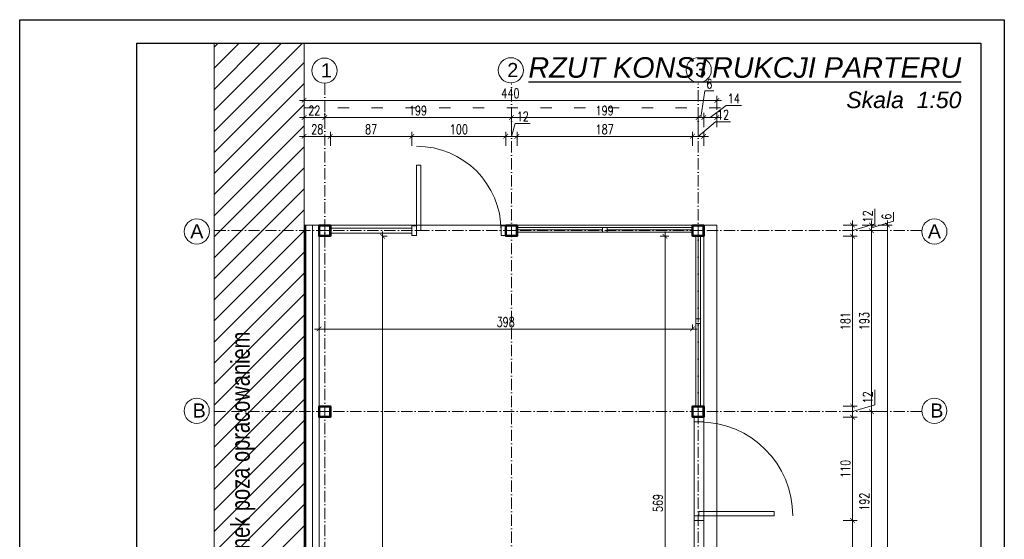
# Model space of a CAD drawing. Header units: millimetres. Extents: x 0 to 27018, y 10208 to 12867.
# Tile 4 of 25: x 10675 to 11725, y 11218 to 11772. Entities that reach past the tile are written whole.
import ezdxf

# ---------------------------------------------------------------- set-up
doc = ezdxf.new("R2010")
doc.units = ezdxf.units.MM
doc.linetypes.add('1105-AUCH-KA-PZ-AR-110-C$0$POL-01000-RG-1A(TYPE B)$0$CERCHOVANA2', pattern=[119.99999999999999, 40, -79.99999999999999, 0, 0, 0, 0])
doc.linetypes.add('ACAD_ISO10W100', pattern=[18, 12, -3, 0, -3])
for name, color, linetype, lineweight in [('0.widokowa', 171, 'Continuous', 18), ('izolacja', 191, 'BATTING', 0), ('opis', 241, 'Continuous', 13), ('osie', 43, 'ACAD_ISO10W100', 0), ('PRZEKROJOWA', 7, 'Continuous', 40), ('widok', 103, 'Continuous', 20), ('wymiar', 13, 'Continuous', 13)]:
    doc.layers.add(name, color=color, linetype=linetype, lineweight=lineweight)
doc.layers.add('Znak północy', color=7, linetype='Continuous')
doc.styles.add('arial CE', font='txt')
doc.styles.add('MÓJ', font='txt', dxfattribs={"width": 0.8, "height": 20})
doc.styles.add('NOWY 50', font='romans.shx', dxfattribs={"width": 0.75, "height": 10})
doc.linetypes.add('BATTING', pattern='A,0.00254,-2.54,[134,ltypeshp.shx,S=2.54,R=0,X=-2.54,Y=0],-5.08,[134,ltypeshp.shx,S=2.54,R=180,X=2.54,Y=0],-2.54', length=10.16254)
doc.dimstyles.new('NOWY 1DO50', dxfattribs={"dimtxt": 20, "dimasz": 5, "dimexe": 5, "dimexo": 5, "dimgap": 2.5, "dimtad": 1, "dimdec": 0, "dimtxsty": 'NOWY 50', "dimblk": 'ARCHTICK', "dimcen": 1.25, "dimdle": 5, "dimclrd": 256, "dimclre": 256, "dimclrt": 256, "dimadec": 0, "dimazin": 0, "dimtfac": 1, "dimtdec": 0, "dimtmove": 1, "dimatfit": 0, "dimldrblk": 'ARCHTICK', "dimfxl": 10, "dimfxlon": 1, "dimlwd": -1, "dimlwe": -1, "dimarcsym": 0})

# ---------------------------------------------------------------- blocks, each defined once
blk = doc.blocks.new('*U2668')
for points in [[(-50.99999999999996, -60), (50.99999999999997, -60, 0.4142135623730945), (60.00000000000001, -51.00000000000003), (59.99999999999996, 51.00000000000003, 0.4142135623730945), (50.99999999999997, 59.99999999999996), (-51.00000000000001, 60, 0.4142135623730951), (-60.00000000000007, 51), (-60.00000000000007, -51.00000000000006, 0.4142135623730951)], [(-48.00000000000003, -53.99999999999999), (48.00000000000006, -54.00000000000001, 0.4142135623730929), (54, -47.99999999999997), (53.99999999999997, 48.00000000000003, 0.4142135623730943), (47.99999999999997, 54.00000000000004), (-48.00000000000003, 53.99999999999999, 0.4142135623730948), (-54, 48), (-54, -48, 0.4142135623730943)]]:
    blk.add_lwpolyline(points, format="xyb", close=True)
at = {"layer": 'osie'}
for p, q in [((-64.50000000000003, 3.944304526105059e-31), (64.5, 2.369691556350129e-14)), ((3.612708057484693e-15, -61.99999999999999), (-4.953696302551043e-14, 61.99999999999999))]:
    blk.add_line(p, q, dxfattribs=at)
blk = doc.blocks.new('*U2669')
for points in [[(0, 50.0000000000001), (50, 50.0000000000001), (50, -49.9999999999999), (0, -49.9999999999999)], [(50, 0), (50, -800), (93.75000000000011, -800), (93.75000000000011, 1.63e-14)], [(1050, 50.00000000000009), (1100, 50.00000000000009), (1100, -49.99999999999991), (1050, -49.99999999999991)]]:
    blk.add_lwpolyline(points, close=True)
blk.add_arc((50, -2.973661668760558e-18), 1000, 270, 0)
blk = doc.blocks.new('*U2670')
for points in [[(-950, 50.00000000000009), (-1000, 50.00000000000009), (-1000, -49.99999999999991), (-950, -49.99999999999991)], [(-50, 0), (-49.99999999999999, -700), (-93.7500000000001, -700), (-93.75000000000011, 1.63e-14)], [(0, 50.0000000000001), (-50, 50.0000000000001), (-50, -49.9999999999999), (0, -49.9999999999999)]]:
    blk.add_lwpolyline(points, close=True)
blk.add_arc((-50, -1.784197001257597e-18), 900, 180, 270)
blk = doc.blocks.new('_ArchTick')
at = {"color": 0, "linetype": 'ByBlock', "const_width": 0.15}
blk.add_lwpolyline([(-0.5, -0.5), (0.5, 0.5)], dxfattribs=at)
blk = doc.blocks.new('*D3410')
at = {"layer": 'Defpoints', "color": 0}
for p in [(11392.21749115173, 11442.00364510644), (10994.21749115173, 11439.00288791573), (11392.21749115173, 11439.00288791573)]:
    blk.add_point(p, dxfattribs=at)
at = {"layer": 'wymiar'}
for p, q in [((10989.21749115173, 11442.00364510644), (11397.21749115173, 11442.00364510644)), ((10994.21749115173, 11442.00364510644), (10994.21749115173, 11447.00364510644)), ((11392.21749115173, 11442.00364510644), (11392.21749115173, 11447.00364510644))]:
    blk.add_line(p, q, dxfattribs=at)
at = {"layer": 'wymiar', "linetype": 'ByBlock', "xscale": 5, "yscale": 5, "zscale": 5, "rotation": 180}
blk.add_blockref('_ArchTick', (10994.21749115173, 11442.00364510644), dxfattribs=at)
at = {"layer": 'wymiar', "linetype": 'ByBlock', "xscale": 5, "yscale": 5, "zscale": 5}
blk.add_blockref('_ArchTick', (11392.21749115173, 11442.00364510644), dxfattribs=at)
at = {"layer": 'wymiar', "insert": (11193.21749115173, 11449.50364510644), "char_height": 10, "attachment_point": 5, "style": 'NOWY 50'}
blk.add_mtext('398', dxfattribs=at)
blk = doc.blocks.new('*D3411')
at = {"layer": 'Defpoints', "color": 0}
for p in [(11058.72501390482, 11540.90293114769), (11058.72501390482, 10766.90293114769), (11061.92001636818, 10766.90293114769)]:
    blk.add_point(p, dxfattribs=at)
at = {"layer": 'wymiar'}
for p, q in [((11061.92001636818, 11545.90293114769), (11061.92001636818, 10761.90293114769)), ((11061.92001636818, 11540.90293114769), (11066.92001636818, 11540.90293114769)), ((11061.92001636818, 10766.90293114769), (11066.92001636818, 10766.90293114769))]:
    blk.add_line(p, q, dxfattribs=at)
at = {"layer": 'wymiar', "linetype": 'ByBlock', "xscale": 5, "yscale": 5, "zscale": 5}
for p, rotation in [((11061.92001636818, 11540.90293114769), 90), ((11061.92001636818, 10766.90293114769), 270)]:
    blk.add_blockref('_ArchTick', p, dxfattribs=dict(at, rotation=rotation))
at = {"layer": 'wymiar', "insert": (11054.42001636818, 11153.90293114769), "char_height": 10, "attachment_point": 5, "rotation": 90, "style": 'NOWY 50'}
blk.add_mtext('774', dxfattribs=at)
blk = doc.blocks.new('*D3413')
at = {"layer": 'Defpoints', "color": 0}
for p in [(11371.98934189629, 11540.90293114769), (11362.97950946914, 10971.90293114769), (11396.25270463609, 10971.90293114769)]:
    blk.add_point(p, dxfattribs=at)
at = {"layer": 'wymiar'}
for p, q in [((11362.97950946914, 11545.90293114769), (11362.97950946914, 10966.90293114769)), ((11366.98934189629, 11540.90293114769), (11357.97950946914, 11540.90293114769)), ((11372.97950946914, 10971.90293114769), (11357.97950946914, 10971.90293114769))]:
    blk.add_line(p, q, dxfattribs=at)
at = {"layer": 'wymiar', "linetype": 'ByBlock', "xscale": 5, "yscale": 5, "zscale": 5}
for p, rotation in [((11362.97950946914, 11540.90293114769), 90), ((11362.97950946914, 10971.90293114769), 270)]:
    blk.add_blockref('_ArchTick', p, dxfattribs=dict(at, rotation=rotation))
at = {"layer": 'wymiar', "insert": (11355.47950946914, 11256.40293114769), "char_height": 10, "attachment_point": 5, "rotation": 90, "style": 'NOWY 50'}
blk.add_mtext('569', dxfattribs=at)
blk = doc.blocks.new('*D3425')
at = {"layer": 'Defpoints', "color": 0}
for p in [(11418.21749115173, 11685.86211194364), (10978.21749115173, 11583.43503074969), (11418.21749115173, 11583.43503074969)]:
    blk.add_point(p, dxfattribs=at)
at = {"layer": 'wymiar'}
for p, q in [((10973.21749115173, 11685.86211194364), (11423.21749115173, 11685.86211194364)), ((10978.21749115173, 11675.86211194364), (10978.21749115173, 11690.86211194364)), ((11418.21749115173, 11675.86211194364), (11418.21749115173, 11690.86211194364))]:
    blk.add_line(p, q, dxfattribs=at)
at = {"layer": 'wymiar', "linetype": 'ByBlock', "xscale": 5, "yscale": 5, "zscale": 5, "rotation": 180}
blk.add_blockref('_ArchTick', (10978.21749115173, 11685.86211194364), dxfattribs=at)
at = {"layer": 'wymiar', "linetype": 'ByBlock', "xscale": 5, "yscale": 5, "zscale": 5}
blk.add_blockref('_ArchTick', (11418.21749115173, 11685.86211194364), dxfattribs=at)
at = {"layer": 'wymiar', "insert": (11198.21749115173, 11693.36211194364), "char_height": 10, "attachment_point": 5, "style": 'NOWY 50'}
blk.add_mtext('440', dxfattribs=at)
blk = doc.blocks.new('*D3426')
at = {"layer": 'Defpoints', "color": 0}
for p in [(11000.21749115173, 11667.42210668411), (10978.21749115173, 11556.66188920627), (11000.21749115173, 11556.66188920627)]:
    blk.add_point(p, dxfattribs=at)
at = {"layer": 'wymiar'}
for p, q in [((10978.21749115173, 11657.42210668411), (10978.21749115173, 11672.42210668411)), ((11000.21749115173, 11657.42210668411), (11000.21749115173, 11672.42210668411)), ((10973.21749115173, 11667.42210668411), (11005.21749115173, 11667.42210668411))]:
    blk.add_line(p, q, dxfattribs=at)
at = {"layer": 'wymiar', "linetype": 'ByBlock', "xscale": 5, "yscale": 5, "zscale": 5, "rotation": 180}
blk.add_blockref('_ArchTick', (10978.21749115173, 11667.42210668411), dxfattribs=at)
at = {"layer": 'wymiar', "linetype": 'ByBlock', "xscale": 5, "yscale": 5, "zscale": 5}
blk.add_blockref('_ArchTick', (11000.21749115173, 11667.42210668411), dxfattribs=at)
at = {"layer": 'wymiar', "insert": (10989.21749115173, 11674.92210668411), "char_height": 10, "attachment_point": 5, "style": 'NOWY 50'}
blk.add_mtext('22', dxfattribs=at)
blk = doc.blocks.new('*D3427')
at = {"layer": 'Defpoints', "color": 0}
for p in [(11199.21749115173, 11667.42210668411), (11199.21749115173, 11648.70795340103), (11000.21749115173, 11556.66188920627)]:
    blk.add_point(p, dxfattribs=at)
at = {"layer": 'wymiar'}
for p, q in [((11000.21749115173, 11657.42210668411), (11000.21749115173, 11672.42210668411)), ((11199.21749115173, 11657.42210668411), (11199.21749115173, 11672.42210668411)), ((10995.21749115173, 11667.42210668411), (11204.21749115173, 11667.42210668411))]:
    blk.add_line(p, q, dxfattribs=at)
at = {"layer": 'wymiar', "linetype": 'ByBlock', "xscale": 5, "yscale": 5, "zscale": 5, "rotation": 180}
blk.add_blockref('_ArchTick', (11000.21749115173, 11667.42210668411), dxfattribs=at)
at = {"layer": 'wymiar', "linetype": 'ByBlock', "xscale": 5, "yscale": 5, "zscale": 5}
blk.add_blockref('_ArchTick', (11199.21749115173, 11667.42210668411), dxfattribs=at)
at = {"layer": 'wymiar', "insert": (11099.71749115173, 11674.92210668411), "char_height": 10, "attachment_point": 5, "style": 'NOWY 50'}
blk.add_mtext('199', dxfattribs=at)
blk = doc.blocks.new('*D3428')
at = {"layer": 'Defpoints', "color": 0}
for p in [(11398.21749115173, 11667.42210668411), (11199.21749115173, 11648.70795340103), (11398.21749115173, 11627.32034964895)]:
    blk.add_point(p, dxfattribs=at)
at = {"layer": 'wymiar'}
for p, q in [((11199.21749115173, 11657.42210668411), (11199.21749115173, 11672.42210668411)), ((11398.21749115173, 11657.42210668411), (11398.21749115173, 11672.42210668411)), ((11194.21749115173, 11667.42210668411), (11403.21749115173, 11667.42210668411))]:
    blk.add_line(p, q, dxfattribs=at)
at = {"layer": 'wymiar', "linetype": 'ByBlock', "xscale": 5, "yscale": 5, "zscale": 5, "rotation": 180}
blk.add_blockref('_ArchTick', (11199.21749115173, 11667.42210668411), dxfattribs=at)
at = {"layer": 'wymiar', "linetype": 'ByBlock', "xscale": 5, "yscale": 5, "zscale": 5}
blk.add_blockref('_ArchTick', (11398.21749115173, 11667.42210668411), dxfattribs=at)
at = {"layer": 'wymiar', "insert": (11298.71749115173, 11674.92210668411), "char_height": 10, "attachment_point": 5, "style": 'NOWY 50'}
blk.add_mtext('199', dxfattribs=at)
blk = doc.blocks.new('*D3429')
at = {"layer": 'Defpoints', "color": 0}
for p in [(11404.21749115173, 11667.42210668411), (11398.21749115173, 11627.32034964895), (11404.21749115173, 11549.44000361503)]:
    blk.add_point(p, dxfattribs=at)
at = {"layer": 'wymiar'}
for p, q in [((11405.34249423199, 11695.85400999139), (11401.21749115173, 11667.42210668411)), ((11414.98535137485, 11695.85400999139), (11405.34249423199, 11695.85400999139)), ((11398.21749115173, 11657.42210668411), (11398.21749115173, 11672.42210668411)), ((11404.21749115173, 11657.42210668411), (11404.21749115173, 11672.42210668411)), ((11393.21749115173, 11667.42210668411), (11409.21749115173, 11667.42210668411))]:
    blk.add_line(p, q, dxfattribs=at)
at = {"layer": 'wymiar', "linetype": 'ByBlock', "xscale": 5, "yscale": 5, "zscale": 5, "rotation": 180}
blk.add_blockref('_ArchTick', (11398.21749115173, 11667.42210668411), dxfattribs=at)
at = {"layer": 'wymiar', "linetype": 'ByBlock', "xscale": 5, "yscale": 5, "zscale": 5}
blk.add_blockref('_ArchTick', (11404.21749115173, 11667.42210668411), dxfattribs=at)
at = {"layer": 'wymiar', "insert": (11410.16392280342, 11703.35400999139), "char_height": 10, "attachment_point": 5, "style": 'NOWY 50'}
blk.add_mtext('6', dxfattribs=at)
blk = doc.blocks.new('*D3430')
at = {"layer": 'Defpoints', "color": 0}
for p in [(11418.21749115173, 11667.42210668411), (11404.21749115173, 11549.44000361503), (11418.21749115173, 11549.44000361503)]:
    blk.add_point(p, dxfattribs=at)
at = {"layer": 'wymiar'}
for p, q in [((11404.21749115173, 11657.42210668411), (11404.21749115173, 11672.42210668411)), ((11428.08101317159, 11680.25493347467), (11411.21749115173, 11667.42210668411)), ((11418.21749115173, 11657.42210668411), (11418.21749115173, 11672.42210668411)), ((11444.50958460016, 11680.25493347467), (11428.08101317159, 11680.25493347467)), ((11399.21749115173, 11667.42210668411), (11423.21749115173, 11667.42210668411))]:
    blk.add_line(p, q, dxfattribs=at)
at = {"layer": 'wymiar', "linetype": 'ByBlock', "xscale": 5, "yscale": 5, "zscale": 5, "rotation": 180}
blk.add_blockref('_ArchTick', (11404.21749115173, 11667.42210668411), dxfattribs=at)
at = {"layer": 'wymiar', "linetype": 'ByBlock', "xscale": 5, "yscale": 5, "zscale": 5}
blk.add_blockref('_ArchTick', (11418.21749115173, 11667.42210668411), dxfattribs=at)
at = {"layer": 'wymiar', "insert": (11436.29529888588, 11687.75493347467), "char_height": 10, "attachment_point": 5, "style": 'NOWY 50'}
blk.add_mtext('14', dxfattribs=at)
blk = doc.blocks.new('*D3431')
at = {"layer": 'Defpoints', "color": 0}
for p in [(11006.21749115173, 11647.45316301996), (10978.21749115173, 11555.70685469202), (11006.21749115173, 11550.57523623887)]:
    blk.add_point(p, dxfattribs=at)
at = {"layer": 'wymiar'}
for p, q in [((10978.21749115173, 11637.45316301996), (10978.21749115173, 11652.45316301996)), ((11006.21749115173, 11637.45316301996), (11006.21749115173, 11652.45316301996)), ((10973.21749115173, 11647.45316301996), (11011.21749115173, 11647.45316301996))]:
    blk.add_line(p, q, dxfattribs=at)
at = {"layer": 'wymiar', "linetype": 'ByBlock', "xscale": 5, "yscale": 5, "zscale": 5, "rotation": 180}
blk.add_blockref('_ArchTick', (10978.21749115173, 11647.45316301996), dxfattribs=at)
at = {"layer": 'wymiar', "linetype": 'ByBlock', "xscale": 5, "yscale": 5, "zscale": 5}
blk.add_blockref('_ArchTick', (11006.21749115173, 11647.45316301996), dxfattribs=at)
at = {"layer": 'wymiar', "insert": (10992.21749115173, 11654.95316301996), "char_height": 10, "attachment_point": 5, "style": 'NOWY 50'}
blk.add_mtext('28', dxfattribs=at)
blk = doc.blocks.new('*D3432')
at = {"layer": 'Defpoints', "color": 0}
for p in [(11093.21749115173, 11647.45316301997), (11006.21749115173, 11550.57523623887), (11093.21749115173, 11551.90293114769)]:
    blk.add_point(p, dxfattribs=at)
at = {"layer": 'wymiar'}
for p, q in [((11006.21749115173, 11637.45316301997), (11006.21749115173, 11652.45316301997)), ((11093.21749115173, 11637.45316301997), (11093.21749115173, 11652.45316301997)), ((11001.21749115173, 11647.45316301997), (11098.21749115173, 11647.45316301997))]:
    blk.add_line(p, q, dxfattribs=at)
at = {"layer": 'wymiar', "linetype": 'ByBlock', "xscale": 5, "yscale": 5, "zscale": 5, "rotation": 180}
blk.add_blockref('_ArchTick', (11006.21749115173, 11647.45316301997), dxfattribs=at)
at = {"layer": 'wymiar', "linetype": 'ByBlock', "xscale": 5, "yscale": 5, "zscale": 5}
blk.add_blockref('_ArchTick', (11093.21749115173, 11647.45316301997), dxfattribs=at)
at = {"layer": 'wymiar', "insert": (11049.71749115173, 11654.95316301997), "char_height": 10, "attachment_point": 5, "style": 'NOWY 50'}
blk.add_mtext('87', dxfattribs=at)
blk = doc.blocks.new('*D3433')
at = {"layer": 'Defpoints', "color": 0}
for p in [(11193.21749115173, 11647.45316301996), (11093.21749115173, 11551.90293114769), (11193.21749115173, 11548.38413969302)]:
    blk.add_point(p, dxfattribs=at)
at = {"layer": 'wymiar'}
for p, q in [((11093.21749115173, 11637.45316301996), (11093.21749115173, 11652.45316301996)), ((11193.21749115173, 11637.45316301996), (11193.21749115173, 11652.45316301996)), ((11088.21749115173, 11647.45316301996), (11198.21749115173, 11647.45316301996))]:
    blk.add_line(p, q, dxfattribs=at)
at = {"layer": 'wymiar', "linetype": 'ByBlock', "xscale": 5, "yscale": 5, "zscale": 5, "rotation": 180}
blk.add_blockref('_ArchTick', (11093.21749115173, 11647.45316301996), dxfattribs=at)
at = {"layer": 'wymiar', "linetype": 'ByBlock', "xscale": 5, "yscale": 5, "zscale": 5}
blk.add_blockref('_ArchTick', (11193.21749115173, 11647.45316301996), dxfattribs=at)
at = {"layer": 'wymiar', "insert": (11143.21749115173, 11654.95316301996), "char_height": 10, "attachment_point": 5, "style": 'NOWY 50'}
blk.add_mtext('100', dxfattribs=at)
blk = doc.blocks.new('*D3434')
at = {"layer": 'Defpoints', "color": 0}
for p in [(11205.21749115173, 11647.45316301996), (11193.21749115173, 11548.38413969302), (11205.21749115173, 11549.26703011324)]:
    blk.add_point(p, dxfattribs=at)
at = {"layer": 'wymiar'}
for p, q in [((11193.21749115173, 11637.45316301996), (11193.21749115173, 11652.45316301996)), ((11203.34249423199, 11661.20316301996), (11199.21749115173, 11647.45316301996)), ((11219.41392280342, 11661.20316301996), (11203.34249423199, 11661.20316301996)), ((11205.21749115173, 11637.45316301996), (11205.21749115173, 11652.45316301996)), ((11188.21749115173, 11647.45316301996), (11210.21749115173, 11647.45316301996)), ((11193.21749115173, 11647.45316301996), (11188.21749115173, 11647.45316301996)), ((11205.21749115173, 11647.45316301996), (11210.21749115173, 11647.45316301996))]:
    blk.add_line(p, q, dxfattribs=at)
at = {"layer": 'wymiar', "linetype": 'ByBlock', "xscale": 5, "yscale": 5, "zscale": 5}
blk.add_blockref('_ArchTick', (11193.21749115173, 11647.45316301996), dxfattribs=at)
at = {"layer": 'wymiar', "linetype": 'ByBlock', "xscale": 5, "yscale": 5, "zscale": 5, "rotation": 180}
blk.add_blockref('_ArchTick', (11205.21749115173, 11647.45316301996), dxfattribs=at)
at = {"layer": 'wymiar', "insert": (11211.37820851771, 11668.70316301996), "char_height": 10, "attachment_point": 5, "style": 'NOWY 50'}
blk.add_mtext('12', dxfattribs=at)
blk = doc.blocks.new('*D3435')
at = {"layer": 'Defpoints', "color": 0}
for p in [(11392.21749115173, 11647.45316301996), (11205.21749115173, 11549.26703011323), (11392.21749115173, 11548.82515383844)]:
    blk.add_point(p, dxfattribs=at)
at = {"layer": 'wymiar'}
for p, q in [((11205.21749115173, 11637.45316301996), (11205.21749115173, 11652.45316301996)), ((11392.21749115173, 11637.45316301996), (11392.21749115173, 11652.45316301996)), ((11200.21749115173, 11647.45316301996), (11397.21749115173, 11647.45316301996))]:
    blk.add_line(p, q, dxfattribs=at)
at = {"layer": 'wymiar', "linetype": 'ByBlock', "xscale": 5, "yscale": 5, "zscale": 5, "rotation": 180}
blk.add_blockref('_ArchTick', (11205.21749115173, 11647.45316301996), dxfattribs=at)
at = {"layer": 'wymiar', "linetype": 'ByBlock', "xscale": 5, "yscale": 5, "zscale": 5}
blk.add_blockref('_ArchTick', (11392.21749115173, 11647.45316301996), dxfattribs=at)
at = {"layer": 'wymiar', "insert": (11298.71749115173, 11654.95316301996), "char_height": 10, "attachment_point": 5, "style": 'NOWY 50'}
blk.add_mtext('187', dxfattribs=at)
blk = doc.blocks.new('*D3436')
at = {"layer": 'Defpoints', "color": 0}
for p in [(11404.21749115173, 11647.45316301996), (11392.21749115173, 11548.82515383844), (11404.21749115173, 11548.82515383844)]:
    blk.add_point(p, dxfattribs=at)
at = {"layer": 'wymiar'}
for p, q in [((11416.88234949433, 11663.06846617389), (11398.21749115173, 11647.45316301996)), ((11432.95377806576, 11663.06846617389), (11416.88234949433, 11663.06846617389)), ((11392.21749115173, 11637.45316301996), (11392.21749115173, 11652.45316301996)), ((11404.21749115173, 11637.45316301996), (11404.21749115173, 11652.45316301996)), ((11387.21749115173, 11647.45316301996), (11409.21749115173, 11647.45316301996))]:
    blk.add_line(p, q, dxfattribs=at)
at = {"layer": 'wymiar', "linetype": 'ByBlock', "xscale": 5, "yscale": 5, "zscale": 5, "rotation": 180}
blk.add_blockref('_ArchTick', (11392.21749115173, 11647.45316301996), dxfattribs=at)
at = {"layer": 'wymiar', "linetype": 'ByBlock', "xscale": 5, "yscale": 5, "zscale": 5}
blk.add_blockref('_ArchTick', (11404.21749115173, 11647.45316301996), dxfattribs=at)
at = {"layer": 'wymiar', "insert": (11424.91806378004, 11670.56846617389), "char_height": 10, "attachment_point": 5, "style": 'NOWY 50'}
blk.add_mtext('12', dxfattribs=at)
blk = doc.blocks.new('*D3437')
at = {"layer": 'Defpoints', "color": 0}
for p in [(11405.06683371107, 11552.90293114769), (11405.06683371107, 10752.90293114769), (11600.10606474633, 10752.90293114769)]:
    blk.add_point(p, dxfattribs=at)
at = {"layer": 'wymiar'}
for p, q in [((11600.10606474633, 11557.90293114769), (11600.10606474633, 10747.90293114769)), ((11590.10606474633, 11552.90293114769), (11605.10606474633, 11552.90293114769)), ((11590.10606474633, 10752.90293114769), (11605.10606474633, 10752.90293114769))]:
    blk.add_line(p, q, dxfattribs=at)
at = {"layer": 'wymiar', "linetype": 'ByBlock', "xscale": 5, "yscale": 5, "zscale": 5}
for p, rotation in [((11600.10606474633, 11552.90293114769), 90), ((11600.10606474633, 10752.90293114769), 270)]:
    blk.add_blockref('_ArchTick', p, dxfattribs=dict(at, rotation=rotation))
at = {"layer": 'wymiar', "insert": (11592.60606474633, 11152.90293114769), "char_height": 10, "attachment_point": 5, "rotation": 90, "style": 'NOWY 50'}
blk.add_mtext('800', dxfattribs=at)
blk = doc.blocks.new('*D3438')
at = {"layer": 'Defpoints', "color": 0}
for p in [(11401.84192642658, 11552.90293114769), (11404.41749115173, 11546.90293114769), (11582.98668110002, 11546.90293114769)]:
    blk.add_point(p, dxfattribs=at)
at = {"layer": 'wymiar'}
for p, q in [((11582.98668110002, 11557.90293114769), (11582.98668110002, 11541.90293114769)), ((11582.98668110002, 11552.90293114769), (11582.98668110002, 11557.90293114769)), ((11606.73668110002, 11557.02793646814), (11582.98668110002, 11549.90293114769)), ((11606.73668110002, 11566.670793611), (11606.73668110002, 11557.02793646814)), ((11572.98668110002, 11552.90293114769), (11587.98668110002, 11552.90293114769)), ((11572.98668110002, 11546.90293114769), (11587.98668110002, 11546.90293114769)), ((11582.98668110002, 11546.90293114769), (11582.98668110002, 11541.90293114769))]:
    blk.add_line(p, q, dxfattribs=at)
at = {"layer": 'wymiar', "linetype": 'ByBlock', "xscale": 5, "yscale": 5, "zscale": 5}
for p, rotation in [((11582.98668110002, 11552.90293114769), 270), ((11582.98668110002, 11546.90293114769), 90)]:
    blk.add_blockref('_ArchTick', p, dxfattribs=dict(at, rotation=rotation))
at = {"layer": 'wymiar', "insert": (11599.23668110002, 11561.84936503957), "char_height": 10, "attachment_point": 5, "rotation": 90, "style": 'NOWY 50'}
blk.add_mtext('6', dxfattribs=at)
blk = doc.blocks.new('*D3439')
at = {"layer": 'Defpoints', "color": 0}
for p in [(11404.41749115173, 11546.90293114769), (11404.41749115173, 11353.90293114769), (11582.98668110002, 11353.90293114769)]:
    blk.add_point(p, dxfattribs=at)
at = {"layer": 'wymiar'}
for p, q in [((11572.98668110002, 11546.90293114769), (11587.98668110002, 11546.90293114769)), ((11582.98668110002, 11551.90293114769), (11582.98668110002, 11348.90293114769)), ((11572.98668110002, 11353.90293114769), (11587.98668110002, 11353.90293114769))]:
    blk.add_line(p, q, dxfattribs=at)
at = {"layer": 'wymiar', "linetype": 'ByBlock', "xscale": 5, "yscale": 5, "zscale": 5}
for p, rotation in [((11582.98668110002, 11546.90293114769), 90), ((11582.98668110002, 11353.90293114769), 270)]:
    blk.add_blockref('_ArchTick', p, dxfattribs=dict(at, rotation=rotation))
at = {"layer": 'wymiar', "insert": (11575.48668110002, 11450.40293114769), "char_height": 10, "attachment_point": 5, "rotation": 90, "style": 'NOWY 50'}
blk.add_mtext('193', dxfattribs=at)
blk = doc.blocks.new('*D3440')
at = {"layer": 'Defpoints', "color": 0}
for p in [(11582.98668110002, 11353.90293114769), (11570.15014686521, 11161.90293114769), (11582.98668110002, 11161.90293114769)]:
    blk.add_point(p, dxfattribs=at)
at = {"layer": 'wymiar'}
for p, q in [((11582.98668110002, 11358.90293114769), (11582.98668110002, 11156.90293114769)), ((11577.98668110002, 11353.90293114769), (11577.98668110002, 11353.90293114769)), ((11575.15014686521, 11161.90293114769), (11587.98668110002, 11161.90293114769))]:
    blk.add_line(p, q, dxfattribs=at)
at = {"layer": 'wymiar', "linetype": 'ByBlock', "xscale": 5, "yscale": 5, "zscale": 5}
for p, rotation in [((11582.98668110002, 11353.90293114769), 90), ((11582.98668110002, 11161.90293114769), 270)]:
    blk.add_blockref('_ArchTick', p, dxfattribs=dict(at, rotation=rotation))
at = {"layer": 'wymiar', "insert": (11575.48668110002, 11257.90293114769), "char_height": 10, "attachment_point": 5, "rotation": 90, "style": 'NOWY 50'}
blk.add_mtext('192', dxfattribs=at)
blk = doc.blocks.new('*D3444')
at = {"layer": 'Defpoints', "color": 0}
for p in [(11401.84192642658, 11552.90293114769), (11401.84192642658, 11540.90293114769), (11562.86834834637, 11540.90293114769)]:
    blk.add_point(p, dxfattribs=at)
at = {"layer": 'wymiar'}
for p, q in [((11586.61834834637, 11570.09936503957), (11586.61834834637, 11554.02793646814)), ((11562.86834834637, 11557.90293114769), (11562.86834834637, 11535.90293114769)), ((11562.86834834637, 11552.90293114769), (11562.86834834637, 11557.90293114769)), ((11552.86834834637, 11552.90293114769), (11567.86834834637, 11552.90293114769)), ((11586.61834834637, 11554.02793646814), (11562.86834834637, 11546.90293114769)), ((11552.86834834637, 11540.90293114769), (11567.86834834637, 11540.90293114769)), ((11562.86834834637, 11540.90293114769), (11562.86834834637, 11535.90293114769))]:
    blk.add_line(p, q, dxfattribs=at)
at = {"layer": 'wymiar', "linetype": 'ByBlock', "xscale": 5, "yscale": 5, "zscale": 5}
for p, rotation in [((11562.86834834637, 11552.90293114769), 270), ((11562.86834834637, 11540.90293114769), 90)]:
    blk.add_blockref('_ArchTick', p, dxfattribs=dict(at, rotation=rotation))
at = {"layer": 'wymiar', "insert": (11579.11834834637, 11562.06365075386), "char_height": 10, "attachment_point": 5, "rotation": 90, "style": 'NOWY 50'}
blk.add_mtext('12', dxfattribs=at)
blk = doc.blocks.new('*D3445')
at = {"layer": 'Defpoints', "color": 0}
for p in [(11401.84192642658, 11540.90293114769), (11402.11065361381, 11359.90293114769), (11562.86834834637, 11359.90293114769)]:
    blk.add_point(p, dxfattribs=at)
at = {"layer": 'wymiar'}
for p, q in [((11562.86834834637, 11545.90293114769), (11562.86834834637, 11354.90293114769)), ((11552.86834834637, 11540.90293114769), (11567.86834834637, 11540.90293114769)), ((11552.86834834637, 11359.90293114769), (11567.86834834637, 11359.90293114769))]:
    blk.add_line(p, q, dxfattribs=at)
at = {"layer": 'wymiar', "linetype": 'ByBlock', "xscale": 5, "yscale": 5, "zscale": 5}
for p, rotation in [((11562.86834834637, 11540.90293114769), 90), ((11562.86834834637, 11359.90293114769), 270)]:
    blk.add_blockref('_ArchTick', p, dxfattribs=dict(at, rotation=rotation))
at = {"layer": 'wymiar', "insert": (11555.36834834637, 11450.40293114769), "char_height": 10, "attachment_point": 5, "rotation": 90, "style": 'NOWY 50'}
blk.add_mtext('181', dxfattribs=at)
blk = doc.blocks.new('*D3446')
at = {"layer": 'Defpoints', "color": 0}
for p in [(11402.11065361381, 11359.90293114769), (11402.59280138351, 11347.90293114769), (11562.86834834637, 11347.90293114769)]:
    blk.add_point(p, dxfattribs=at)
at = {"layer": 'wymiar'}
for p, q in [((11586.61834834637, 11377.09936503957), (11586.61834834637, 11361.02793646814)), ((11552.86834834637, 11359.90293114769), (11567.86834834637, 11359.90293114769)), ((11562.86834834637, 11364.90293114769), (11562.86834834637, 11342.90293114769)), ((11562.86834834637, 11359.90293114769), (11562.86834834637, 11364.90293114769)), ((11586.61834834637, 11361.02793646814), (11562.86834834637, 11353.90293114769)), ((11552.86834834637, 11347.90293114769), (11567.86834834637, 11347.90293114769)), ((11562.86834834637, 11347.90293114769), (11562.86834834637, 11342.90293114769))]:
    blk.add_line(p, q, dxfattribs=at)
at = {"layer": 'wymiar', "linetype": 'ByBlock', "xscale": 5, "yscale": 5, "zscale": 5}
for p, rotation in [((11562.86834834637, 11359.90293114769), 270), ((11562.86834834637, 11347.90293114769), 90)]:
    blk.add_blockref('_ArchTick', p, dxfattribs=dict(at, rotation=rotation))
at = {"layer": 'wymiar', "insert": (11579.11834834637, 11369.06365075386), "char_height": 10, "attachment_point": 5, "rotation": 90, "style": 'NOWY 50'}
blk.add_mtext('12', dxfattribs=at)
blk = doc.blocks.new('*D3447')
at = {"layer": 'Defpoints', "color": 0}
for p in [(11402.59280138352, 11347.90293114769), (11404.21749115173, 11237.90293114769), (11562.86834834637, 11237.90293114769)]:
    blk.add_point(p, dxfattribs=at)
at = {"layer": 'wymiar'}
for p, q in [((11552.86834834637, 11347.90293114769), (11567.86834834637, 11347.90293114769)), ((11562.86834834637, 11352.90293114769), (11562.86834834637, 11232.90293114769)), ((11552.86834834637, 11237.90293114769), (11567.86834834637, 11237.90293114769))]:
    blk.add_line(p, q, dxfattribs=at)
at = {"layer": 'wymiar', "linetype": 'ByBlock', "xscale": 5, "yscale": 5, "zscale": 5}
for p, rotation in [((11562.86834834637, 11347.90293114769), 90), ((11562.86834834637, 11237.90293114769), 270)]:
    blk.add_blockref('_ArchTick', p, dxfattribs=dict(at, rotation=rotation))
at = {"layer": 'wymiar', "insert": (11555.36834834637, 11292.90293114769), "char_height": 10, "attachment_point": 5, "rotation": 90, "style": 'NOWY 50'}
blk.add_mtext('110', dxfattribs=at)
blk = doc.blocks.new('*D3448')
at = {"layer": 'Defpoints', "color": 0}
for p in [(11404.21749115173, 11237.90293114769), (11402.390588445, 11167.90293114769), (11562.86834834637, 11167.90293114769)]:
    blk.add_point(p, dxfattribs=at)
at = {"layer": 'wymiar'}
for p, q in [((11562.86834834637, 11242.90293114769), (11562.86834834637, 11162.90293114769)), ((11552.86834834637, 11237.90293114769), (11567.86834834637, 11237.90293114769)), ((11552.86834834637, 11167.90293114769), (11567.86834834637, 11167.90293114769))]:
    blk.add_line(p, q, dxfattribs=at)
at = {"layer": 'wymiar', "linetype": 'ByBlock', "xscale": 5, "yscale": 5, "zscale": 5}
for p, rotation in [((11562.86834834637, 11237.90293114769), 90), ((11562.86834834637, 11167.90293114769), 270)]:
    blk.add_blockref('_ArchTick', p, dxfattribs=dict(at, rotation=rotation))
at = {"layer": 'wymiar', "insert": (11555.36834834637, 11202.90293114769), "char_height": 10, "attachment_point": 5, "rotation": 90, "style": 'NOWY 50'}
blk.add_mtext('70', dxfattribs=at)

msp = doc.modelspace()

# ---------------------------------------------------------------- hatches: boundary and pattern name
at = {"layer": 'wymiar'}
h = msp.add_hatch(dxfattribs=at)
h.set_pattern_fill('ANSI31', color=256, scale=5)
h.set_pattern_definition([(45, (-10628.08599767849, 3612.717736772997), (-11.22532015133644, 11.22532015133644), [])])
h.paths.add_polyline_path([(10978.21749115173, 10516.05762477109), (10882.25557930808, 10516.05762477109), (10882.25557930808, 11746.90178004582), (10978.21749115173, 11746.90178004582)])

# ---------------------------------------------------------------- linework, layer by layer
at = {"layer": 'izolacja', "lineweight": 0, "ltscale": 0.1}
msp.add_line((10979.21749115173, 11552.90293114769), (10979.21749115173, 10752.90293114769), dxfattribs=at)
at = {"layer": 'izolacja', "lineweight": 0, "ltscale": 0.7}
msp.add_line((10987.21749115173, 10759.90293114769), (10987.21749115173, 11552.90293114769), dxfattribs=at)
at = {"layer": 'opis', "color": 0}
for centre in [(10999.99472100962, 11717.56420554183), (11198.69044846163, 11717.93512769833), (11398.94472115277, 11718.23272092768), (10863.83119928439, 11545.99849457), (11650.13173895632, 11545.99849457), (10863.79649025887, 11354.82607061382), (11650.0970299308, 11354.82607061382)]:
    msp.add_circle(centre, 13.41122812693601, dxfattribs=at)
at = {"layer": 'osie'}
for p, q in [((11000.21749115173, 11703.87745619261), (11000.21749115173, 10652.90293114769)), ((11199.21749115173, 10652.90293114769), (11199.21749115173, 11703.87745619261)), ((11398.21749115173, 10652.90293114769), (11398.21749115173, 11703.87745619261)), ((11636.75104262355, 11546.90293114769), (10878.21749115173, 11546.90293114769)), ((11636.71761090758, 11353.90293114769), (10878.21749115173, 11353.90293114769))]:
    msp.add_line(p, q, dxfattribs=at)
at = {"layer": 'widok'}
for p, q in [((11296.21749115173, 11547.68488076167), (11205.21749115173, 11547.68488076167)), ((11392.21749115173, 11547.68488076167), (11301.21749115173, 11547.68488076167)), ((11398.21749115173, 11540.90293114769), (11398.21749115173, 11452.90293114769)), ((11398.21749115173, 11356.90293114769), (11398.21749115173, 11447.90293114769))]:
    msp.add_line(p, q, dxfattribs=at)
for points in [[(11006.21749115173, 11549.40293114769), (11093.21749115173, 11549.40293114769), (11093.21749115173, 11544.40293114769), (11006.21749115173, 11544.40293114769), (11006.21749115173, 11549.40293114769)], [(11205.21749115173, 11550.18488076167), (11392.21749115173, 11550.18488076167), (11392.21749115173, 11545.18488076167), (11205.21749115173, 11545.18488076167), (11205.21749115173, 11550.18488076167)], [(11395.71749115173, 11359.90293114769), (11395.71749115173, 11540.90293114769), (11400.71749115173, 11540.90293114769), (11400.71749115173, 11359.90293114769), (11395.71749115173, 11359.90293114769)], [(11394.21749115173, 11167.90293114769), (11394.21749115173, 11347.90293114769), (11404.21749115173, 11347.90293114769), (11404.21749115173, 11167.90293114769), (11399.21749115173, 11167.90293114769)]]:
    msp.add_lwpolyline(points, dxfattribs=at)
for points in [[(11296.21749115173, 11550.18488076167), (11296.21749115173, 11545.18488076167), (11301.21749115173, 11545.18488076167), (11301.21749115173, 11550.18488076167), (11296.21749115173, 11550.18488076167)], [(11395.71749115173, 11447.90293114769), (11400.71749115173, 11447.90293114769), (11400.71749115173, 11452.90293114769), (11395.71749115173, 11452.90293114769), (11395.71749115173, 11447.90293114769)]]:
    msp.add_lwpolyline(points, close=True, dxfattribs=at)
at = {"layer": 'wymiar'}
for p, q in [((10978.21749115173, 11681.26649867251), (10978.21749115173, 10516.68189837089)), ((11404.21749115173, 11552.90293114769), (10980.21749115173, 11552.90293114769)), ((10980.21749115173, 11552.90293114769), (10980.21749115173, 10752.90293114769)), ((10994.21749115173, 11552.90293114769), (10994.21749115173, 10766.90293114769)), ((11404.21749115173, 10766.90293114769), (11404.21749115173, 11552.90293114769)), ((10995.11749115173, 11540.90293114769), (10994.21749115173, 11540.90293114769))]:
    msp.add_line(p, q, dxfattribs=at)
at = {"layer": 'wymiar', "linetype": '1105-AUCH-KA-PZ-AR-110-C$0$POL-01000-RG-1A(TYPE B)$0$CERCHOVANA2', "ltscale": 0.3}
msp.add_line((10978.21749115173, 11677.90293114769), (11422.34324673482, 11677.90293114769), dxfattribs=at)
at = {"layer": 'wymiar'}
for points in [[(10978.21749115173, 10516.05762477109), (10882.25557930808, 10516.05762477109), (10882.25557930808, 11746.90178004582), (10978.21749115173, 11746.90178004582)], [(10980.21749115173, 10752.90293114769), (10978.21749115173, 10752.90293114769), (10978.21749115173, 11552.90293114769), (10980.21749115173, 11552.90293114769)], [(10980.21749115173, 11552.90293114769), (11418.21749115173, 11552.90293114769), (11418.21749115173, 10752.90293114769), (10980.21749115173, 10752.90293114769)], [(10994.21749115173, 11359.90293114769), (11006.21749115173, 11359.90293114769), (11006.21749115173, 11347.90293114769), (10994.21749115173, 11347.90293114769)]]:
    msp.add_lwpolyline(points, close=True, dxfattribs=at)
at = {"layer": 'Znak północy', "ltscale": 10}
for points in [[(10675.05916039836, 11771.90178004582), (11724.68416039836, 11771.90178004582), (11724.68416039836, 10287.54699307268), (10675.05916039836, 10287.54699307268)], [(10800.05916039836, 11746.90178004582), (11699.68416039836, 11746.90178004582), (11699.68416039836, 10312.54699307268), (10800.05916039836, 10312.54699307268)]]:
    msp.add_lwpolyline(points, close=True, dxfattribs=at)

# ---------------------------------------------------------------- block references
at = {"layer": '0.widokowa', "xscale": 0.1, "yscale": 0.1, "zscale": 0.1}
for name, p, rotation in [('*U2670', (11093.21749115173, 11546.90293114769), 180), ('*U2669', (11399.21749115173, 11237.90293114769), 90)]:
    msp.add_blockref(name, p, dxfattribs=dict(at, rotation=rotation))
at = {"layer": 'PRZEKROJOWA', "xscale": -0.1, "yscale": 0.1, "zscale": 0.1, "rotation": 89.99999999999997}
for p in [(11000.21749115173, 11546.90293114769), (11199.21749115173, 11546.90293114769), (11398.21749115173, 11546.90293114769), (11000.21749115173, 11353.90293114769), (11398.21749115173, 11353.90293114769)]:
    msp.add_blockref('*U2668', p, dxfattribs=at)

# ---------------------------------------------------------------- texts
at = {"layer": 'opis', "color": 0, "char_height": 15, "attachment_point": 1, "style": 'arial CE'}
for s, insert in [('{\\fArial|b0|i0|c238|p34;\\C7;1 }', (10996.16488368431, 11725.37192493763)), ('{\\fArial|b0|i0|c238|p34;\\C7;2 }', (11194.86061113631, 11725.74284709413)), ('{\\fArial|b0|i0|c238|p34;\\C7;3 }', (11395.11488382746, 11726.04044032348)), ('{\\fArial|b0|i0|c238|p34;\\C7;A }', (10856.89824980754, 11553.8062139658)), ('{\\fArial|b0|i0|c238|p34;\\C7;A }', (11643.19878947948, 11553.8062139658)), ('{\\fArial|b0|i0|c238|p34;\\C7;B }', (10859.48925106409, 11362.63379000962)), ('{\\fArial|b0|i0|c238|p34;\\C7;B }', (11645.78979073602, 11362.63379000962))]:
    msp.add_mtext(s, dxfattribs=dict(at, insert=insert))
at = {"layer": 'PRZEKROJOWA', "insert": (10900.29311765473, 11439.26097106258), "char_height": 20, "width": 535.674504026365, "attachment_point": 3, "rotation": 90.00000000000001, "style": 'MÓJ'}
msp.add_mtext(' istniejący budynek poza opracowaniem', dxfattribs=at)
at = {"layer": 'Znak północy', "ltscale": 10}
for s, insert, char_height, attachment_point in [('{\\L\\fArial|b0|i1|c238|p34;RZUT KONSTRUKCJI PARTERU}', (11678.7106582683, 11731.91232835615), 21.9375, 3), ('{\\fArial|b0|i1|c238|p34;Skala  1:50}', (11556.30069745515, 11695.14695349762), 17.55, 1)]:
    msp.add_mtext(s, dxfattribs=dict(at, insert=insert, char_height=char_height, attachment_point=attachment_point))

# ---------------------------------------------------------------- dimensions: what is measured, and where the dimension line sits
at = {"layer": 'wymiar'}
for base, p1, p2, picture, middle in [((11404.21749115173, 11667.42210668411), (11398.21749115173, 11627.32034964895), (11404.21749115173, 11549.44000361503), '*D3429', (11407.84249423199, 11695.85400999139)), ((11418.21749115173, 11667.42210668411), (11404.21749115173, 11549.44000361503), (11418.21749115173, 11549.44000361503), '*D3430', (11430.58101317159, 11680.25493347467)), ((11404.21749115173, 11647.45316301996), (11392.21749115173, 11548.82515383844), (11404.21749115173, 11548.82515383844), '*D3436', (11419.38234949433, 11663.06846617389))]:
    dim = msp.add_linear_dim(base=base, p1=p1, p2=p2, dimstyle='NOWY 1DO50', dxfattribs=at)
    dim.commit()
    dim.dimension.update_dxf_attribs({"geometry": picture, "text_midpoint": middle, "dimtype": 160})
for base, p1, p2, picture, middle in [((11418.21749115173, 11685.86211194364), (10978.21749115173, 11583.43503074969), (11418.21749115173, 11583.43503074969), '*D3425', (11198.21749115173, 11693.36211194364)), ((11000.21749115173, 11667.42210668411), (10978.21749115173, 11556.66188920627), (11000.21749115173, 11556.66188920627), '*D3426', (10989.21749115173, 11674.92210668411)), ((11199.21749115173, 11667.42210668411), (11000.21749115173, 11556.66188920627), (11199.21749115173, 11648.70795340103), '*D3427', (11099.71749115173, 11674.92210668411)), ((11205.21749115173, 11647.45316301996), (11193.21749115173, 11548.38413969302), (11205.21749115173, 11549.26703011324), '*D3434', (11205.84249423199, 11668.70316301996)), ((11398.21749115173, 11667.42210668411), (11199.21749115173, 11648.70795340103), (11398.21749115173, 11627.32034964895), '*D3428', (11298.71749115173, 11674.92210668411)), ((11006.21749115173, 11647.45316301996), (10978.21749115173, 11555.70685469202), (11006.21749115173, 11550.57523623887), '*D3431', (10992.21749115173, 11654.95316301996)), ((11093.21749115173, 11647.45316301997), (11006.21749115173, 11550.57523623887), (11093.21749115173, 11551.90293114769), '*D3432', (11049.71749115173, 11654.95316301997)), ((11193.21749115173, 11647.45316301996), (11093.21749115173, 11551.90293114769), (11193.21749115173, 11548.38413969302), '*D3433', (11143.21749115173, 11654.95316301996)), ((11392.21749115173, 11647.45316301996), (11205.21749115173, 11549.26703011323), (11392.21749115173, 11548.82515383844), '*D3435', (11298.71749115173, 11654.95316301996)), ((11392.21749115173, 11442.00364510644), (10994.21749115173, 11439.00288791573), (11392.21749115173, 11439.00288791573), '*D3410', (11193.21749115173, 11449.50364510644))]:
    dim = msp.add_linear_dim(base=base, p1=p1, p2=p2, dimstyle='NOWY 1DO50', dxfattribs=at)
    dim.commit()
    dim.dimension.update_dxf_attribs({"geometry": picture, "text_midpoint": middle})
for base, p1, p2, picture, middle in [((11562.86834834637, 11540.90293114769), (11401.84192642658, 11552.90293114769), (11401.84192642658, 11540.90293114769), '*D3444', (11579.11834834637, 11556.52793646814)), ((11582.98668110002, 11546.90293114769), (11401.84192642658, 11552.90293114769), (11404.41749115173, 11546.90293114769), '*D3438', (11599.23668110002, 11559.52793646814)), ((11600.10606474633, 10752.90293114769), (11405.06683371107, 11552.90293114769), (11405.06683371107, 10752.90293114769), '*D3437', (11592.60606474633, 11152.90293114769)), ((11061.92001636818, 10766.90293114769), (11058.72501390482, 11540.90293114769), (11058.72501390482, 10766.90293114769), '*D3411', (11054.42001636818, 11153.90293114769)), ((11362.97950946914, 10971.90293114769), (11371.98934189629, 11540.90293114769), (11396.25270463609, 10971.90293114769), '*D3413', (11355.47950946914, 11256.40293114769)), ((11562.86834834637, 11359.90293114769), (11401.84192642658, 11540.90293114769), (11402.11065361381, 11359.90293114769), '*D3445', (11555.36834834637, 11450.40293114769)), ((11582.98668110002, 11353.90293114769), (11404.41749115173, 11546.90293114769), (11404.41749115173, 11353.90293114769), '*D3439', (11575.48668110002, 11450.40293114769)), ((11562.86834834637, 11347.90293114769), (11402.11065361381, 11359.90293114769), (11402.59280138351, 11347.90293114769), '*D3446', (11579.11834834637, 11363.52793646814)), ((11582.98668110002, 11161.90293114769), (11582.98668110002, 11353.90293114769), (11570.15014686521, 11161.90293114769), '*D3440', (11575.48668110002, 11257.90293114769)), ((11562.86834834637, 11237.90293114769), (11402.59280138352, 11347.90293114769), (11404.21749115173, 11237.90293114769), '*D3447', (11555.36834834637, 11292.90293114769)), ((11562.86834834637, 11167.90293114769), (11404.21749115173, 11237.90293114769), (11402.390588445, 11167.90293114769), '*D3448', (11555.36834834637, 11202.90293114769))]:
    dim = msp.add_linear_dim(base=base, p1=p1, p2=p2, angle=90, dimstyle='NOWY 1DO50', dxfattribs=at)
    dim.commit()
    dim.dimension.update_dxf_attribs({"geometry": picture, "text_midpoint": middle})

doc.saveas('drawing.dxf')
